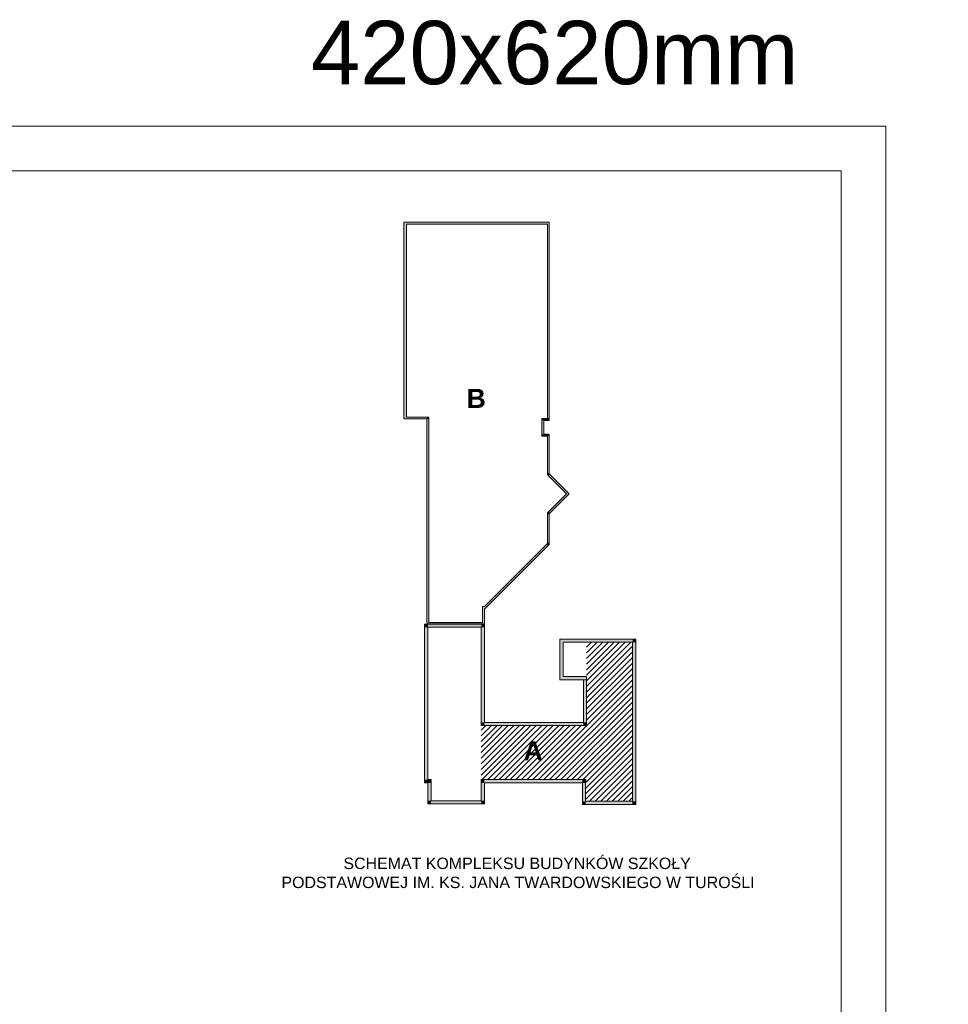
# Model space of a CAD drawing. Header units: millimetres. Extents: x 2215 to 12087, y 6991 to 11359.
# Tile 26 of 26: x 7184 to 8648, y 9806 to 11359. Entities that reach past the tile are written whole.
import ezdxf

# ---------------------------------------------------------------- set-up
doc = ezdxf.new("R2010")
doc.units = ezdxf.units.MM
doc.layers.add('A_opisy', color=81, linetype='Continuous', lineweight=13)
doc.layers.add('Konstrukcja - Ściany zew', color=7, linetype='Continuous')
doc.layers.add('Opisy - Teksty', color=7, linetype='Continuous')
doc.styles.get("Standard").update_dxf_attribs({"font": 'arial.ttf'})
doc.styles.add('STYL_AUTOMATYCZNY_1', font='arial.ttf')

# ---------------------------------------------------------------- blocks, each defined once
blk = doc.blocks.new('Ściana_78_1', base_point=(29954, 22165))
at = {"layer": 'Konstrukcja - Ściany zew', "linetype": 'Continuous', "lineweight": 0, "true_color": 0x000000}
for points in [[(29954, 22165), (30005, 22216), (29954, 22216)], [(29954, 22165), (30005, 22165), (30005, 22216)], [(30005, 20665), (30005, 22165), (29954, 22165), (29954, 20665)], [(30005, 20665), (29954, 20614), (30005, 20614)], [(29954, 20665), (29954, 20614), (30005, 20665)]]:
    blk.add_hatch(color=18, dxfattribs=at).paths.add_polyline_path(points)
at = {"layer": 'Konstrukcja - Ściany zew', "color": 7, "linetype": 'Continuous', "lineweight": 15, "flags": 128}
for points in [[(30005, 22216), (29954, 22216)], [(30005, 20665), (30005, 22216)], [(29954, 22165), (29954, 20614)], [(29954, 20614), (30005, 20614)]]:
    blk.add_lwpolyline(points, dxfattribs=at)
blk = doc.blocks.new('Ściana_79_1', base_point=(29954, 19431))
at = {"layer": 'Konstrukcja - Ściany zew', "linetype": 'Continuous', "lineweight": 0, "true_color": 0x000000}
for points in [[(29163, 19431), (29112, 19431), (29112, 19380)], [(29163, 19431), (29112, 19380), (29163, 19380)], [(29163, 19380), (29954, 19380), (29954, 19431), (29163, 19431)], [(30005, 19431), (29954, 19431), (30005, 19380)], [(29954, 19431), (29954, 19380), (30005, 19380)]]:
    blk.add_hatch(color=18, dxfattribs=at).paths.add_polyline_path(points)
at = {"layer": 'Konstrukcja - Ściany zew', "color": 7, "linetype": 'Continuous', "lineweight": 15, "flags": 128}
for points in [[(29112, 19380), (29112, 19431)], [(29954, 19431), (29163, 19431)], [(30005, 19380), (30005, 19431)], [(29112, 19380), (30005, 19380)]]:
    blk.add_lwpolyline(points, dxfattribs=at)
blk = doc.blocks.new('Ściana_80_1', base_point=(29163, 19431))
at = {"layer": 'Konstrukcja - Ściany zew', "linetype": 'Continuous', "lineweight": 0, "true_color": 0x000000}
for points in [[(29112, 19712), (29163, 19763), (29112, 19763)], [(29112, 19712), (29163, 19712), (29163, 19763)], [(29112, 19712), (29112, 19431), (29163, 19431), (29163, 19712)]]:
    blk.add_hatch(color=18, dxfattribs=at).paths.add_polyline_path(points)
at = {"layer": 'Konstrukcja - Ściany zew', "color": 7, "linetype": 'Continuous', "lineweight": 15, "flags": 128}
for points in [[(29163, 19763), (29112, 19763)], [(29163, 19431), (29163, 19763)], [(29112, 19712), (29112, 19431)]]:
    blk.add_lwpolyline(points, dxfattribs=at)
blk = doc.blocks.new('Ściana_81_1', base_point=(29954, 19763))
at = {"layer": 'Konstrukcja - Ściany zew', "linetype": 'Continuous', "lineweight": 0, "true_color": 0x000000}
for points in [[(30005, 19712), (29954, 19763), (29954, 19712)], [(29954, 19763), (30005, 19712), (30005, 19763)], [(31550, 19763), (30005, 19763), (30005, 19712), (31550, 19712)], [(31550, 19712), (31601, 19712), (31601, 19763)], [(31550, 19763), (31550, 19712), (31601, 19763)]]:
    blk.add_hatch(color=18, dxfattribs=at).paths.add_polyline_path(points)
at = {"layer": 'Konstrukcja - Ściany zew', "color": 7, "linetype": 'Continuous', "lineweight": 15, "flags": 128}
for points in [[(29954, 19763), (29954, 19712)], [(31601, 19763), (29954, 19763)], [(31601, 19763), (31601, 19712)], [(30005, 19712), (31550, 19712)]]:
    blk.add_lwpolyline(points, dxfattribs=at)
blk = doc.blocks.new('Ściana_82_1', base_point=(29954, 19763))
at = {"layer": 'Konstrukcja - Ściany zew', "linetype": 'Continuous', "lineweight": 0, "true_color": 0x000000}
blk.add_hatch(color=18, dxfattribs=at).paths.add_polyline_path([(30005, 19431), (30005, 19712), (29954, 19712), (29954, 19431)])
at = {"layer": 'Konstrukcja - Ściany zew', "color": 7, "linetype": 'Continuous', "lineweight": 15, "flags": 128}
for points in [[(29954, 19712), (29954, 19431)], [(30005, 19431), (30005, 19712)]]:
    blk.add_lwpolyline(points, dxfattribs=at)
blk = doc.blocks.new('Ściana_83_1', base_point=(29954, 22165))
at = {"layer": 'Konstrukcja - Ściany zew', "linetype": 'Continuous', "lineweight": 0, "true_color": 0x000000}
for points in [[(29112, 22165), (29061, 22216), (29061, 22165)], [(29112, 22216), (29061, 22216), (29112, 22165)], [(29112, 22165), (29954, 22165), (29954, 22216), (29112, 22216)]]:
    blk.add_hatch(color=18, dxfattribs=at).paths.add_polyline_path(points)
at = {"layer": 'Konstrukcja - Ściany zew', "color": 7, "linetype": 'Continuous', "lineweight": 15, "flags": 128}
for points in [[(29061, 22216), (29061, 22165)], [(29954, 22216), (29061, 22216)], [(29112, 22165), (29954, 22165)]]:
    blk.add_lwpolyline(points, dxfattribs=at)
blk = doc.blocks.new('Ściana_84_1', base_point=(29112, 22165))
at = {"layer": 'Konstrukcja - Ściany zew', "linetype": 'Continuous', "lineweight": 0, "true_color": 0x000000}
blk.add_hatch(color=18, dxfattribs=at).paths.add_polyline_path([(29061, 22165), (29061, 19763), (29112, 19763), (29112, 22165)])
at = {"layer": 'Konstrukcja - Ściany zew', "color": 7, "linetype": 'Continuous', "lineweight": 15, "flags": 128}
for points in [[(29061, 22165), (29061, 19763)], [(29112, 19763), (29112, 22165)]]:
    blk.add_lwpolyline(points, dxfattribs=at)
blk = doc.blocks.new('Ściana_85_1', base_point=(31550, 19763))
at = {"layer": 'Konstrukcja - Ściany zew', "linetype": 'Continuous', "lineweight": 0, "true_color": 0x000000}
for points in [[(31601, 19422), (31601, 19712), (31550, 19712), (31550, 19422)], [(31601, 19422), (31550, 19371), (31601, 19371)], [(31550, 19422), (31550, 19371), (31601, 19422)]]:
    blk.add_hatch(color=18, dxfattribs=at).paths.add_polyline_path(points)
at = {"layer": 'Konstrukcja - Ściany zew', "color": 7, "linetype": 'Continuous', "lineweight": 15, "flags": 128}
for points in [[(31550, 19712), (31550, 19371)], [(31601, 19422), (31601, 19712)], [(31550, 19371), (31601, 19371)]]:
    blk.add_lwpolyline(points, dxfattribs=at)
blk = doc.blocks.new('Ściana_86_1', base_point=(29163, 19763))
at = {"layer": 'Konstrukcja - Ściany zew', "linetype": 'Continuous', "lineweight": 0, "true_color": 0x000000}
blk.add_hatch(color=18, dxfattribs=at).paths.add_polyline_path([(29112, 19763), (29061, 19763), (29061, 19712), (29112, 19712)])
at = {"layer": 'Konstrukcja - Ściany zew', "color": 7, "linetype": 'Continuous', "lineweight": 15, "flags": 128}
for points in [[(29061, 19763), (29061, 19712)], [(29061, 19712), (29112, 19712)]]:
    blk.add_lwpolyline(points, dxfattribs=at)
blk = doc.blocks.new('Ściana_87_1', base_point=(31550, 19371))
at = {"layer": 'Konstrukcja - Ściany zew', "linetype": 'Continuous', "lineweight": 0, "true_color": 0x000000}
for points in [[(32339, 19422), (31601, 19422), (31601, 19371), (32339, 19371)], [(32339, 19422), (32390, 19371), (32390, 19422)], [(32339, 19371), (32390, 19371), (32339, 19422)]]:
    blk.add_hatch(color=18, dxfattribs=at).paths.add_polyline_path(points)
at = {"layer": 'Konstrukcja - Ściany zew', "color": 7, "linetype": 'Continuous', "lineweight": 15, "flags": 128}
for points in [[(32339, 19422), (31601, 19422)], [(32390, 19371), (32390, 19422)], [(31601, 19371), (32390, 19371)]]:
    blk.add_lwpolyline(points, dxfattribs=at)
blk = doc.blocks.new('Ściana_88_1', base_point=(32339, 19371))
at = {"layer": 'Konstrukcja - Ściany zew', "linetype": 'Continuous', "lineweight": 0, "true_color": 0x000000}
for points in [[(32339, 21928), (32390, 21979), (32339, 21979)], [(32339, 21928), (32390, 21928), (32390, 21979)], [(32339, 21928), (32339, 19422), (32390, 19422), (32390, 21928)]]:
    blk.add_hatch(color=18, dxfattribs=at).paths.add_polyline_path(points)
at = {"layer": 'Konstrukcja - Ściany zew', "color": 7, "linetype": 'Continuous', "lineweight": 15, "flags": 128}
for points in [[(32390, 21979), (32339, 21979)], [(32339, 21928), (32339, 19422)], [(32390, 19422), (32390, 21979)]]:
    blk.add_lwpolyline(points, dxfattribs=at)
blk = doc.blocks.new('Ściana_89_1', base_point=(29954, 20614))
at = {"layer": 'Konstrukcja - Ściany zew', "linetype": 'Continuous', "lineweight": 0, "true_color": 0x000000}
for points in [[(31565, 20665), (30005, 20665), (30005, 20614), (31565, 20614)], [(31616, 20665), (31565, 20665), (31616, 20614)], [(31565, 20614), (31616, 20614), (31565, 20665)]]:
    blk.add_hatch(color=18, dxfattribs=at).paths.add_polyline_path(points)
at = {"layer": 'Konstrukcja - Ściany zew', "color": 7, "linetype": 'Continuous', "lineweight": 15, "flags": 128}
for points in [[(31565, 20665), (30005, 20665)], [(31616, 20614), (31616, 20665)], [(30005, 20614), (31616, 20614)]]:
    blk.add_lwpolyline(points, dxfattribs=at)
blk = doc.blocks.new('Ściana_90_1', base_point=(32339, 21928))
at = {"layer": 'Konstrukcja - Ściany zew', "linetype": 'Continuous', "lineweight": 0, "true_color": 0x000000}
blk.add_hatch(color=18, dxfattribs=at).paths.add_polyline_path([(32339, 21979), (31195, 21979), (31195, 21928), (32339, 21928)])
at = {"layer": 'Konstrukcja - Ściany zew', "color": 7, "linetype": 'Continuous', "lineweight": 15, "flags": 128}
for points in [[(32339, 21979), (31195, 21979)], [(31195, 21979), (31195, 21928)], [(31246, 21928), (32339, 21928)]]:
    blk.add_lwpolyline(points, dxfattribs=at)
blk = doc.blocks.new('Ściana_91_1', base_point=(31616, 21338))
at = {"layer": 'Konstrukcja - Ściany zew', "linetype": 'Continuous', "lineweight": 0, "true_color": 0x000000}
blk.add_hatch(color=18, dxfattribs=at).paths.add_polyline_path([(31616, 20665), (31616, 21338), (31565, 21338), (31565, 20665)])
at = {"layer": 'Konstrukcja - Ściany zew', "color": 7, "linetype": 'Continuous', "lineweight": 15, "flags": 128}
for points in [[(31565, 21338), (31565, 20665)], [(31565, 21338), (31616, 21338)], [(31616, 20665), (31616, 21338)]]:
    blk.add_lwpolyline(points, dxfattribs=at)
blk = doc.blocks.new('Ściana_92_1', base_point=(30005, 22240))
at = {"layer": 'Konstrukcja - Ściany zew', "linetype": 'Continuous', "lineweight": 0, "true_color": 0x000000}
blk.add_hatch(color=18, dxfattribs=at).paths.add_polyline_path([(30005, 22240), (29099, 22240), (29099, 22219), (30005, 22219)])
at = {"layer": 'Konstrukcja - Ściany zew', "color": 7, "linetype": 'Continuous', "lineweight": 15, "flags": 128}
for points in [[(29099, 22240), (29099, 22219)], [(29099, 22219), (30005, 22219)], [(29976, 22240), (29129, 22240)], [(30005, 22219), (30005, 22240)]]:
    blk.add_lwpolyline(points, dxfattribs=at)
blk = doc.blocks.new('Ściana_93_1', base_point=(29976, 22493))
at = {"layer": 'Konstrukcja - Ściany zew', "linetype": 'Continuous', "lineweight": 0, "true_color": 0x000000}
blk.add_hatch(color=18, dxfattribs=at).paths.add_polyline_path([(29976, 22493), (29976, 22240), (30005, 22240), (30005, 22493)])
at = {"layer": 'Konstrukcja - Ściany zew', "color": 7, "linetype": 'Continuous', "lineweight": 15, "flags": 128}
for points in [[(29976, 22493), (29976, 22240)], [(30005, 22493), (29976, 22493)], [(30005, 22240), (30005, 22452)]]:
    blk.add_lwpolyline(points, dxfattribs=at)
blk = doc.blocks.new('Ściana_94_1', base_point=(29129, 22240))
at = {"layer": 'Konstrukcja - Ściany zew', "linetype": 'Continuous', "lineweight": 0, "true_color": 0x000000}
for points in [[(29099, 25450), (29129, 25480), (29099, 25480)], [(29099, 25450), (29129, 25450), (29129, 25480)], [(29099, 25450), (29099, 22240), (29129, 22240), (29129, 25450)]]:
    blk.add_hatch(color=18, dxfattribs=at).paths.add_polyline_path(points)
at = {"layer": 'Konstrukcja - Ściany zew', "color": 7, "linetype": 'Continuous', "lineweight": 15, "flags": 128}
for points in [[(29129, 25480), (29099, 25480)], [(29129, 22240), (29129, 25480)], [(29099, 25450), (29099, 22240)]]:
    blk.add_lwpolyline(points, dxfattribs=at)
blk = doc.blocks.new('Ściana_95_1', base_point=(29129, 25480))
at = {"layer": 'Konstrukcja - Ściany zew', "linetype": 'Continuous', "lineweight": 0, "true_color": 0x000000}
blk.add_hatch(color=18, dxfattribs=at).paths.add_polyline_path([(29099, 25480), (28735, 25480), (28735, 25450), (29099, 25450)])
at = {"layer": 'Konstrukcja - Ściany zew', "color": 7, "linetype": 'Continuous', "lineweight": 15, "flags": 128}
for points in [[(28735, 25480), (28735, 25450)], [(29099, 25480), (28778, 25480)], [(28735, 25450), (29099, 25450)]]:
    blk.add_lwpolyline(points, dxfattribs=at)
blk = doc.blocks.new('Ściana_96_1', base_point=(28778, 25480))
at = {"layer": 'Konstrukcja - Ściany zew', "linetype": 'Continuous', "lineweight": 0, "true_color": 0x000000}
blk.add_hatch(color=18, dxfattribs=at).paths.add_polyline_path([(28778, 25480), (28778, 28553), (28735, 28553), (28735, 25480)])
at = {"layer": 'Konstrukcja - Ściany zew', "color": 7, "linetype": 'Continuous', "lineweight": 15, "flags": 128}
for points in [[(28778, 28553), (28735, 28553)], [(28735, 28553), (28735, 25480)], [(28778, 25480), (28778, 28523)]]:
    blk.add_lwpolyline(points, dxfattribs=at)
blk = doc.blocks.new('Ściana_97_1', base_point=(28778, 28523))
at = {"layer": 'Konstrukcja - Ściany zew', "linetype": 'Continuous', "lineweight": 0, "true_color": 0x000000}
blk.add_hatch(color=18, dxfattribs=at).paths.add_polyline_path([(28778, 28523), (31027, 28523), (31027, 28553), (28778, 28553)])
at = {"layer": 'Konstrukcja - Ściany zew', "color": 7, "linetype": 'Continuous', "lineweight": 15, "flags": 128}
for points in [[(31027, 28553), (28778, 28553)], [(28778, 28523), (30997, 28523)], [(31027, 28523), (31027, 28553)]]:
    blk.add_lwpolyline(points, dxfattribs=at)
blk = doc.blocks.new('Ściana_98_1', base_point=(30997, 28523))
at = {"layer": 'Konstrukcja - Ściany zew', "linetype": 'Continuous', "lineweight": 0, "true_color": 0x000000}
for points in [[(31027, 25457), (31027, 28523), (30997, 28523), (30997, 25457)], [(30997, 25427), (31027, 25427), (30997, 25457)], [(31027, 25457), (30997, 25457), (31027, 25427)]]:
    blk.add_hatch(color=18, dxfattribs=at).paths.add_polyline_path(points)
at = {"layer": 'Konstrukcja - Ściany zew', "color": 7, "linetype": 'Continuous', "lineweight": 15, "flags": 128}
for points in [[(30997, 28523), (30997, 25457)], [(31027, 25427), (31027, 28523)], [(31027, 25427), (30997, 25427)]]:
    blk.add_lwpolyline(points, dxfattribs=at)
blk = doc.blocks.new('Ściana_99_1', base_point=(30997, 25427))
at = {"layer": 'Konstrukcja - Ściany zew', "linetype": 'Continuous', "lineweight": 0, "true_color": 0x000000}
for points in [[(30942, 25427), (30912, 25457), (30912, 25427)], [(30912, 25457), (30942, 25427), (30942, 25457)], [(30997, 25457), (30942, 25457), (30942, 25427), (30997, 25427)]]:
    blk.add_hatch(color=18, dxfattribs=at).paths.add_polyline_path(points)
at = {"layer": 'Konstrukcja - Ściany zew', "color": 7, "linetype": 'Continuous', "lineweight": 15, "flags": 128}
for points in [[(30912, 25457), (30912, 25427)], [(30997, 25457), (30912, 25457)], [(30942, 25427), (30997, 25427)]]:
    blk.add_lwpolyline(points, dxfattribs=at)
blk = doc.blocks.new('Ściana_100_1', base_point=(30912, 25427))
at = {"layer": 'Konstrukcja - Ściany zew', "linetype": 'Continuous', "lineweight": 0, "true_color": 0x000000}
for points in [[(30942, 25209), (30942, 25427), (30912, 25427), (30912, 25209)], [(30942, 25209), (30912, 25179), (30942, 25179)], [(30912, 25209), (30912, 25179), (30942, 25209)]]:
    blk.add_hatch(color=18, dxfattribs=at).paths.add_polyline_path(points)
at = {"layer": 'Konstrukcja - Ściany zew', "color": 7, "linetype": 'Continuous', "lineweight": 15, "flags": 128}
for points in [[(30912, 25427), (30912, 25179)], [(30942, 25209), (30942, 25427)], [(30912, 25179), (30942, 25179)]]:
    blk.add_lwpolyline(points, dxfattribs=at)
blk = doc.blocks.new('Ściana_101_1', base_point=(30912, 25179))
at = {"layer": 'Konstrukcja - Ściany zew', "linetype": 'Continuous', "lineweight": 0, "true_color": 0x000000}
blk.add_hatch(color=18, dxfattribs=at).paths.add_polyline_path([(30942, 25179), (31027, 25179), (31027, 25209), (30942, 25209)])
at = {"layer": 'Konstrukcja - Ściany zew', "color": 7, "linetype": 'Continuous', "lineweight": 15, "flags": 128}
for points in [[(31027, 25209), (30942, 25209)], [(30942, 25179), (30997, 25179)], [(31027, 25179), (31027, 25209)]]:
    blk.add_lwpolyline(points, dxfattribs=at)
blk = doc.blocks.new('Ściana_102_1', base_point=(30997, 25179))
at = {"layer": 'Konstrukcja - Ściany zew', "linetype": 'Continuous', "lineweight": 0, "true_color": 0x000000}
for points in [[(31027, 24585), (31027, 25179), (30997, 25179), (30997, 24615)], [(30997, 24615), (30997, 24573), (31027, 24585)], [(30997, 24573), (31027, 24543), (31027, 24585)]]:
    blk.add_hatch(color=18, dxfattribs=at).paths.add_polyline_path(points)
at = {"layer": 'Konstrukcja - Ściany zew', "color": 7, "linetype": 'Continuous', "lineweight": 15, "flags": 128}
for points in [[(30997, 25179), (30997, 24573)], [(31027, 24585), (31027, 25179)], [(30997, 24573), (31027, 24543)]]:
    blk.add_lwpolyline(points, dxfattribs=at)
blk = doc.blocks.new('Ściana_103_1', base_point=(30997, 24573))
at = {"layer": 'Konstrukcja - Ściany zew', "linetype": 'Continuous', "lineweight": 0, "true_color": 0x000000}
blk.add_hatch(color=18, dxfattribs=at).paths.add_polyline_path([(31027, 24585), (31027, 24543), (31320, 24250), (31341, 24271)])
at = {"layer": 'Konstrukcja - Ściany zew', "color": 7, "linetype": 'Continuous', "lineweight": 15, "flags": 128}
for points in [[(31341, 24271), (31027, 24585)], [(31027, 24543), (31299, 24271)], [(31320, 24250), (31341, 24271)]]:
    blk.add_lwpolyline(points, dxfattribs=at)
blk = doc.blocks.new('Ściana_104_1', base_point=(31299, 24271))
at = {"layer": 'Konstrukcja - Ściany zew', "linetype": 'Continuous', "lineweight": 0, "true_color": 0x000000}
for points in [[(31027, 23956), (31320, 24250), (31299, 24271), (31027, 23999)], [(31027, 23999), (30997, 23969), (31027, 23956)], [(31027, 23956), (30997, 23969), (30997, 23927)]]:
    blk.add_hatch(color=18, dxfattribs=at).paths.add_polyline_path(points)
at = {"layer": 'Konstrukcja - Ściany zew', "color": 7, "linetype": 'Continuous', "lineweight": 15, "flags": 128}
for points in [[(31299, 24271), (30997, 23969)], [(31027, 23956), (31320, 24250)], [(30997, 23969), (30997, 23927)]]:
    blk.add_lwpolyline(points, dxfattribs=at)
blk = doc.blocks.new('Ściana_105_1', base_point=(30997, 23969))
at = {"layer": 'Konstrukcja - Ściany zew', "linetype": 'Continuous', "lineweight": 0, "true_color": 0x000000}
for points in [[(31027, 23515), (31027, 23956), (30997, 23927), (30997, 23486)], [(31027, 23515), (30997, 23486), (31027, 23473)], [(30997, 23486), (30997, 23443), (31027, 23473)]]:
    blk.add_hatch(color=18, dxfattribs=at).paths.add_polyline_path(points)
at = {"layer": 'Konstrukcja - Ściany zew', "color": 7, "linetype": 'Continuous', "lineweight": 15, "flags": 128}
for points in [[(30997, 23927), (30997, 23486)], [(31027, 23473), (31027, 23956)], [(31027, 23473), (30997, 23443)]]:
    blk.add_lwpolyline(points, dxfattribs=at)
blk = doc.blocks.new('Ściana_106_1', base_point=(30997, 23486))
at = {"layer": 'Konstrukcja - Ściany zew', "linetype": 'Continuous', "lineweight": 0, "true_color": 0x000000}
blk.add_hatch(color=18, dxfattribs=at).paths.add_polyline_path([(30997, 23486), (30005, 22494), (30005, 22452), (30997, 23443)])
at = {"layer": 'Konstrukcja - Ściany zew', "color": 7, "linetype": 'Continuous', "lineweight": 15, "flags": 128}
for points in [[(30997, 23486), (30005, 22494)], [(30005, 22452), (30997, 23443)], [(30005, 22494), (30005, 22493)]]:
    blk.add_lwpolyline(points, dxfattribs=at)
blk = doc.blocks.new('Ściana_145_1', base_point=(31616, 21389))
at = {"layer": 'Konstrukcja - Ściany zew', "linetype": 'Continuous', "lineweight": 0, "true_color": 0x000000}
blk.add_hatch(color=18, dxfattribs=at).paths.add_polyline_path([(31616, 21389), (31195, 21389), (31195, 21338), (31616, 21338)])
at = {"layer": 'Konstrukcja - Ściany zew', "color": 7, "linetype": 'Continuous', "lineweight": 15, "flags": 128}
for points in [[(31195, 21389), (31195, 21338)], [(31195, 21338), (31616, 21338)], [(31616, 21389), (31246, 21389)], [(31616, 21338), (31616, 21389)]]:
    blk.add_lwpolyline(points, dxfattribs=at)
blk = doc.blocks.new('Ściana_146_1', base_point=(31246, 21389))
at = {"layer": 'Konstrukcja - Ściany zew', "linetype": 'Continuous', "lineweight": 0, "true_color": 0x000000}
blk.add_hatch(color=18, dxfattribs=at).paths.add_polyline_path([(31246, 21389), (31246, 21928), (31195, 21928), (31195, 21389)])
at = {"layer": 'Konstrukcja - Ściany zew', "color": 7, "linetype": 'Continuous', "lineweight": 15, "flags": 128}
for points in [[(31195, 21928), (31195, 21389)], [(31246, 21389), (31246, 21928)]]:
    blk.add_lwpolyline(points, dxfattribs=at)

msp = doc.modelspace()

# ---------------------------------------------------------------- hatches: boundary and pattern name
at = {"layer": 'Konstrukcja - Ściany zew', "lineweight": 13, "true_color": 0x000000}
h = msp.add_hatch(dxfattribs=at)
h.set_pattern_fill('ANSI31', color=18, scale=50)
h.set_pattern_definition([(45, (30237.6214, 4864.106), (-4.4194174, 4.4194174), [])])
h.paths.add_polyline_path([(7911.227, 10245.842), (7911.227, 10160.724), (8075.846, 10160.724), (8075.846, 10126.677), (8149.729, 10126.677), (8149.729, 10377.212), (8077.378, 10377.212), (8077.378, 10245.842)])

# ---------------------------------------------------------------- linework, layer by layer
at = {"layer": 'A_opisy', "color": 18, "lineweight": 13, "true_color": 0x000000}
for points in [[(2348.887, 11190.899), (8548.887, 11190.899), (8548.887, 6990.899), (2348.887, 6990.899)], [(2548.887, 11120.899), (8478.887, 11120.899), (8478.887, 7060.899), (2548.887, 7060.899)]]:
    msp.add_lwpolyline(points, close=True, dxfattribs=at)

# ---------------------------------------------------------------- block references
at = {"layer": 'Konstrukcja - Ściany zew', "color": 18, "lineweight": 13, "true_color": 0x000000, "xscale": 0.1, "yscale": 0.1, "zscale": 0.1}
for name, p in [('Ściana_96_1', (7793.549, 10732.391)), ('Ściana_97_1', (7793.549, 11036.755)), ('Ściana_98_1', (8015.484, 11036.755)), ('Ściana_95_1', (7828.662, 10732.391)), ('Ściana_94_1', (7828.662, 10408.419)), ('Ściana_99_1', (8015.484, 10727.11)), ('Ściana_100_1', (8006.963, 10727.11)), ('Ściana_101_1', (8006.963, 10702.367)), ('Ściana_102_1', (8015.473, 10702.367)), ('Ściana_103_1', (8015.473, 10641.713)), ('Ściana_104_1', (8045.68, 10611.507)), ('Ściana_105_1', (8015.481, 10581.308)), ('Ściana_106_1', (8015.481, 10532.982)), ('Ściana_93_1', (7913.355, 10433.773)), ('Ściana_83_1', (7911.227, 10400.928)), ('Ściana_92_1', (7916.334, 10408.419)), ('Ściana_78_1', (7911.227, 10400.928)), ('Ściana_84_1', (7826.959, 10400.928)), ('Ściana_90_1', (8149.729, 10377.212)), ('Ściana_146_1', (8040.352, 10323.3)), ('Ściana_88_1', (8149.729, 10121.569)), ('Ściana_145_1', (8077.378, 10323.3)), ('Ściana_91_1', (8077.378, 10318.193)), ('Ściana_89_1', (7911.227, 10245.842)), ('Ściana_86_1', (7832.067, 10160.724)), ('Ściana_80_1', (7832.067, 10127.528)), ('Ściana_81_1', (7911.227, 10160.724)), ('Ściana_82_1', (7911.227, 10160.724)), ('Ściana_85_1', (8070.739, 10160.724)), ('Ściana_79_1', (7911.227, 10127.528)), ('Ściana_87_1', (8070.739, 10121.569))]:
    msp.add_blockref(name, p, dxfattribs=at)

# ---------------------------------------------------------------- texts
at = {"layer": 'A_opisy', "color": 18, "lineweight": 13, "true_color": 0x000000, "insert": (7642.743, 11357.236), "char_height": 100, "attachment_point": 1, "style": 'STYL_AUTOMATYCZNY_1'}
msp.add_mtext('\\A1;420x620mm', dxfattribs=at)
at = {"layer": 'A_opisy', "color": 18, "lineweight": 13, "true_color": 0x000000, "char_height": 18, "attachment_point": 1}
for s, width, heights, insert in [('\\pi93.72371;SIŁOWNIA', 309.30964, [64.094], (5679.252, 10039.146)), ('\\A1;\\pi130.16877;SCHEMAT KOMPLEKSU BUDYNKÓW SZKOŁY \\P\\pi32.45186;PODSTAWOWEJ IM. KS. JANA TWARDOWSKIEGO W TUROŚLI', 806.73455, [137.169], (7563.741, 10037.705)), ('\\pi102.31239;H=307cm', 309.30964, [64.094], (5679.252, 9988.03)), ('\\pi102.31239;H=284cm', 309.30964, [64.094], (6151.425, 9988.03))]:
    msp.add_mtext_dynamic_manual_height_columns(s, width=width, gutter_width=12.5, heights=heights, dxfattribs=dict(at, insert=insert))
at = {"layer": 'Opisy - Teksty', "color": 18, "linetype": 'Continuous', "lineweight": 13, "true_color": 0x000000, "char_height": 30, "attachment_point": 1, "style": 'STYL_AUTOMATYCZNY_1'}
for s, insert in [('\\A1;{\\fArial|b1|i0|c238|p34;B}', (7888.171, 10776.829)), ('\\A1;{\\fArial|b1|i0|c238|p34;A}', (7977.854, 10221.348))]:
    msp.add_mtext(s, dxfattribs=dict(at, insert=insert))

doc.saveas('drawing.dxf')
